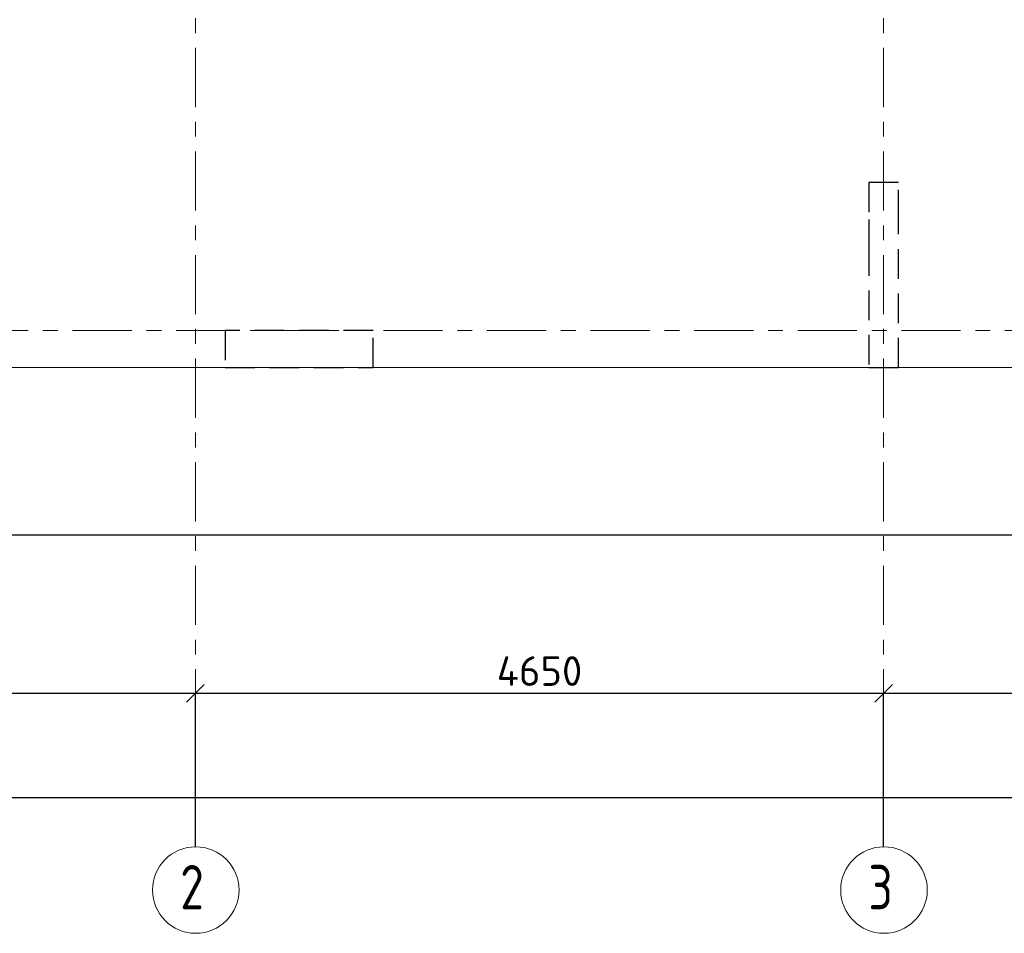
# Model space of a CAD drawing. Header units: metres. Extents: x -38 to 89, y -15 to 21.
# Tile 3 of 129: x 3 to 10, y -4 to 2. Entities that reach past the tile are written whole.
import ezdxf

# ---------------------------------------------------------------- set-up
doc = ezdxf.new("R2010")
doc.units = ezdxf.units.M
doc.header["$PDMODE"] = 65
for name, pattern in [('______11', [0.5, 0.4, -0.05, 0, -0.05]), ('______2', [0.27, 0.2, -0.07]), ('______5', [1.1, 0.8, -0.1, 0.1, -0.1])]:
    doc.linetypes.add(name, pattern=pattern)
for name, color, linetype, lineweight in [('XR$2$Осевая линия (1)', 7, '______5', 13), ('XR$2$Размерная линия (1)', 7, 'Continuous', 13), ('XR$3$Перекрытие (1)', 7, 'Continuous', 35), ('XR$4$Размерная линия (1)', 7, 'Continuous', 13)]:
    doc.layers.add(name, color=color, linetype=linetype, lineweight=lineweight)
doc.layers.add('XR$7$Стена_ бетон несущ.', color=7, linetype='Continuous', lineweight=70, true_color=0xb4b496)
doc.styles.add('ISOCPEUR', font='txt')
doc.dimstyles.new('DIMSTYLE_3', dxfattribs={"dimtxt": 0.2, "dimasz": 0.2, "dimexe": 0, "dimexo": 0, "dimgap": 0.1, "dimtad": 2, "dimdec": 0, "dimlfac": 1000, "dimrnd": 5, "dimzin": 12, "dimdsep": 46, "dimtxsty": 'ISOCPEUR', "dimblk1": 'ALL_ML_STRICH', "dimblk2": 'ALL_ML_STRICH', "dimsah": 1, "dimcen": 0, "dimclrd": 7, "dimclre": 256, "dimclrt": 7, "dimadec": 0, "dimazin": 0, "dimtfac": 1, "dimtdec": 0, "dimtix": 1, "dimtmove": 2, "dimatfit": 3, "dimfxl": 0, "dimtzin": 0, "dimlwd": 0, "dimlwe": -3, "dimarcsym": 0})

# ---------------------------------------------------------------- blocks, each defined once
blk = doc.blocks.new('ALL_ML_STRICH')
at = {"color": 0, "linetype": 'ByBlock', "lineweight": -2}
for p, q in [((0, -0.5), (0, 0.5)), ((-1, 0), (0.5, 0)), ((-0.3, -0.3), (0.3, 0.3))]:
    blk.add_line(p, q, dxfattribs=at)
blk = doc.blocks.new('*D12')
at = {"layer": 'DEFPOINTS', "color": 7, "linetype": 'Continuous', "lineweight": 13, "transparency": 33554687}
for p in [(0.5, -3.1033), (0.5, -3.1563), (61.6, -3.1401)]:
    blk.add_point(p, dxfattribs=at)
at = {"layer": 'XR$2$Размерная линия (1)', "color": 9, "linetype": 'Continuous', "lineweight": -2, "true_color": 0xc7c7c7, "transparency": 33554687}
for p, q in [((0.5, -3.1233), (0.5, -3.1563)), ((61.6, -3.1563), (61.6, -3.1563))]:
    blk.add_line(p, q, dxfattribs=at)
at = {"layer": 'XR$2$Размерная линия (1)', "color": 7, "linetype": 'Continuous', "lineweight": -2, "transparency": 33554687}
blk.add_line((0.5, -3.1563), (61.6, -3.1563), dxfattribs=at)
at = {"layer": 'XR$2$Размерная линия (1)', "color": 7, "linetype": 'Continuous', "lineweight": 13, "transparency": 33554687, "xscale": 0.2, "yscale": 0.2, "zscale": 0.2, "rotation": 180}
blk.add_blockref('ALL_ML_STRICH', (0.5, -3.1563), dxfattribs=at)
at = {"layer": 'XR$2$Размерная линия (1)', "color": 7, "linetype": 'Continuous', "lineweight": 13, "transparency": 33554687, "xscale": 0.2, "yscale": 0.2, "zscale": 0.2}
blk.add_blockref('ALL_ML_STRICH', (61.6, -3.1563), dxfattribs=at)
at = {"layer": 'XR$2$Размерная линия (1)', "color": 7, "linetype": 'Continuous', "lineweight": 13, "transparency": 33554687, "insert": (31.1, -3.0063), "char_height": 0.2, "width": 1, "attachment_point": 5, "style": 'ISOCPEUR'}
blk.add_mtext('\\A1;{61100}', dxfattribs=at)
blk = doc.blocks.new('*D13')
at = {"layer": 'DEFPOINTS', "color": 7, "linetype": 'Continuous', "lineweight": 13, "transparency": 33554687}
for p in [(0.5, -2.452), (4.5, -3.5132), (0.5, -3.6215)]:
    blk.add_point(p, dxfattribs=at)
at = {"layer": 'XR$2$Размерная линия (1)', "color": 9, "linetype": 'Continuous', "lineweight": -2, "true_color": 0xc7c7c7, "transparency": 33554687}
for p, q in [((0.5, -3.6015), (0.5, -2.452)), ((4.5, -3.4932), (4.5, -2.452))]:
    blk.add_line(p, q, dxfattribs=at)
at = {"layer": 'XR$2$Размерная линия (1)', "color": 7, "linetype": 'Continuous', "lineweight": -2, "transparency": 33554687}
blk.add_line((0.5, -2.452), (4.5, -2.452), dxfattribs=at)
at = {"layer": 'XR$2$Размерная линия (1)', "color": 7, "linetype": 'Continuous', "lineweight": 13, "transparency": 33554687, "xscale": 0.2, "yscale": 0.2, "zscale": 0.2, "rotation": 180}
blk.add_blockref('ALL_ML_STRICH', (0.5, -2.452), dxfattribs=at)
at = {"layer": 'XR$2$Размерная линия (1)', "color": 7, "linetype": 'Continuous', "lineweight": 13, "transparency": 33554687, "xscale": 0.2, "yscale": 0.2, "zscale": 0.2}
blk.add_blockref('ALL_ML_STRICH', (4.5, -2.452), dxfattribs=at)
at = {"layer": 'XR$2$Размерная линия (1)', "color": 7, "linetype": 'Continuous', "lineweight": 13, "transparency": 33554687, "insert": (2.5, -2.302), "char_height": 0.2, "width": 0.8, "attachment_point": 5, "style": 'ISOCPEUR'}
blk.add_mtext('\\A1;{4000}', dxfattribs=at)
blk = doc.blocks.new('*D14')
at = {"layer": 'DEFPOINTS', "color": 7, "linetype": 'Continuous', "lineweight": 13, "transparency": 33554687}
for p in [(4.5, -2.452), (4.5, -3.5132), (9.15, -3.5132)]:
    blk.add_point(p, dxfattribs=at)
at = {"layer": 'XR$2$Размерная линия (1)', "color": 9, "linetype": 'Continuous', "lineweight": -2, "true_color": 0xc7c7c7, "transparency": 33554687}
for p, q in [((4.5, -3.4932), (4.5, -2.452)), ((9.15, -3.4932), (9.15, -2.452))]:
    blk.add_line(p, q, dxfattribs=at)
at = {"layer": 'XR$2$Размерная линия (1)', "color": 7, "linetype": 'Continuous', "lineweight": -2, "transparency": 33554687}
blk.add_line((4.5, -2.452), (9.15, -2.452), dxfattribs=at)
at = {"layer": 'XR$2$Размерная линия (1)', "color": 7, "linetype": 'Continuous', "lineweight": 13, "transparency": 33554687, "xscale": 0.2, "yscale": 0.2, "zscale": 0.2, "rotation": 180}
blk.add_blockref('ALL_ML_STRICH', (4.5, -2.452), dxfattribs=at)
at = {"layer": 'XR$2$Размерная линия (1)', "color": 7, "linetype": 'Continuous', "lineweight": 13, "transparency": 33554687, "xscale": 0.2, "yscale": 0.2, "zscale": 0.2}
blk.add_blockref('ALL_ML_STRICH', (9.15, -2.452), dxfattribs=at)
at = {"layer": 'XR$2$Размерная линия (1)', "color": 7, "linetype": 'Continuous', "lineweight": 13, "transparency": 33554687, "insert": (6.825, -2.302), "char_height": 0.2, "width": 0.8, "attachment_point": 5, "style": 'ISOCPEUR'}
blk.add_mtext('\\A1;{4650}', dxfattribs=at)
blk = doc.blocks.new('*D15')
at = {"layer": 'DEFPOINTS', "color": 7, "linetype": 'Continuous', "lineweight": 13, "transparency": 33554687}
for p in [(9.15, -2.452), (9.15, -3.5132), (13.75, -3.5132)]:
    blk.add_point(p, dxfattribs=at)
at = {"layer": 'XR$2$Размерная линия (1)', "color": 9, "linetype": 'Continuous', "lineweight": -2, "true_color": 0xc7c7c7, "transparency": 33554687}
for p, q in [((9.15, -3.4932), (9.15, -2.452)), ((13.75, -3.4932), (13.75, -2.452))]:
    blk.add_line(p, q, dxfattribs=at)
at = {"layer": 'XR$2$Размерная линия (1)', "color": 7, "linetype": 'Continuous', "lineweight": -2, "transparency": 33554687}
blk.add_line((9.15, -2.452), (13.75, -2.452), dxfattribs=at)
at = {"layer": 'XR$2$Размерная линия (1)', "color": 7, "linetype": 'Continuous', "lineweight": 13, "transparency": 33554687, "xscale": 0.2, "yscale": 0.2, "zscale": 0.2, "rotation": 180}
blk.add_blockref('ALL_ML_STRICH', (9.15, -2.452), dxfattribs=at)
at = {"layer": 'XR$2$Размерная линия (1)', "color": 7, "linetype": 'Continuous', "lineweight": 13, "transparency": 33554687, "xscale": 0.2, "yscale": 0.2, "zscale": 0.2}
blk.add_blockref('ALL_ML_STRICH', (13.75, -2.452), dxfattribs=at)
at = {"layer": 'XR$2$Размерная линия (1)', "color": 7, "linetype": 'Continuous', "lineweight": 13, "transparency": 33554687, "insert": (11.45, -2.302), "char_height": 0.2, "width": 0.8, "attachment_point": 5, "style": 'ISOCPEUR'}
blk.add_mtext('\\A1;{4600}', dxfattribs=at)
blk = doc.blocks.new('*D156')
at = {"layer": 'DEFPOINTS', "color": 7, "linetype": 'Continuous', "lineweight": 13, "transparency": 33554687}
for p in [(0.25, -0.25), (32.675, -0.2502), (0.25, -1.3822)]:
    blk.add_point(p, dxfattribs=at)
at = {"layer": 'XR$4$Размерная линия (1)', "color": 9, "linetype": 'Continuous', "lineweight": -2, "true_color": 0xc7c7c7, "transparency": 33554687}
for p, q in [((0.25, -0.27), (0.25, -1.3822)), ((32.675, -0.2702), (32.675, -1.3822))]:
    blk.add_line(p, q, dxfattribs=at)
at = {"layer": 'XR$4$Размерная линия (1)', "color": 7, "linetype": 'Continuous', "lineweight": -2, "transparency": 33554687}
blk.add_line((0.25, -1.3822), (32.675, -1.3822), dxfattribs=at)
at = {"layer": 'XR$4$Размерная линия (1)', "color": 7, "linetype": 'Continuous', "lineweight": 13, "transparency": 33554687, "xscale": 0.2, "yscale": 0.2, "zscale": 0.2, "rotation": 180}
blk.add_blockref('ALL_ML_STRICH', (0.25, -1.3822), dxfattribs=at)
at = {"layer": 'XR$4$Размерная линия (1)', "color": 7, "linetype": 'Continuous', "lineweight": 13, "transparency": 33554687, "xscale": 0.2, "yscale": 0.2, "zscale": 0.2}
blk.add_blockref('ALL_ML_STRICH', (32.675, -1.3822), dxfattribs=at)
at = {"layer": 'XR$4$Размерная линия (1)', "color": 7, "linetype": 'Continuous', "lineweight": 13, "transparency": 33554687, "insert": (16.4625, -1.2322), "char_height": 0.2, "width": 1, "attachment_point": 5, "style": 'ISOCPEUR'}
blk.add_mtext('\\A1;{32425}', dxfattribs=at)

msp = doc.modelspace()

# ---------------------------------------------------------------- linework, layer by layer
at = {"layer": 'XR$2$Осевая линия (1)', "color": 253, "linetype": '______11', "lineweight": 13, "true_color": 0xa0a0a0, "transparency": 33554687}
for p, q in [((4.5, -3.39), (4.5, 19.78)), ((9.15, -3.39), (9.15, 19.78)), ((-2.63, 0), (62.6, 0))]:
    msp.add_line(p, q, dxfattribs=at)
at = {"layer": 'XR$2$Осевая линия (1)', "color": 7, "linetype": 'Continuous', "lineweight": 13, "transparency": 33554687}
for centre in [(4.5024, -3.7819), (9.1524, -3.7819)]:
    msp.add_circle(centre, 0.2924, dxfattribs=at)
at = {"layer": 'XR$3$Перекрытие (1)', "color": 7, "linetype": 'Continuous', "lineweight": 13, "transparency": 33554687}
msp.add_line((0.25, -0.25), (13.6501, -0.2501), dxfattribs=at)
at = {"layer": 'XR$7$Стена_ бетон несущ.', "color": 253, "linetype": '______2', "lineweight": -3, "true_color": 0xa0a0a0, "transparency": 33554687}
for p, q in [((9.25, 1), (9.05, 1)), ((9.05, 1), (9.05, 0.75)), ((9.25, 0.75), (9.25, 1)), ((9.05, 0.75), (9.05, 0.5702)), ((9.25, -0.25), (9.25, 0.75)), ((9.05, 0.5702), (9.05, -0.25)), ((5.7006, 0), (4.7006, 0)), ((4.7006, 0), (4.7006, -0.25)), ((5.7006, -0.25), (5.7006, 0)), ((4.7006, -0.25), (5.7006, -0.25)), ((9.05, -0.25), (9.25, -0.25))]:
    msp.add_line(p, q, dxfattribs=at)

# ---------------------------------------------------------------- texts
at = {"layer": 'XR$2$Осевая линия (1)', "color": 7, "linetype": 'Continuous', "lineweight": 13, "transparency": 33554687, "char_height": 0.3, "width": 0.326407, "attachment_point": 7, "style": 'ISOCPEUR'}
for s, insert in [('\\W0.78;2', (4.3974, -3.9124)), ('\\W0.78;3', (9.0474, -3.9124))]:
    msp.add_mtext(s, dxfattribs=dict(at, insert=insert))

# ---------------------------------------------------------------- dimensions: what is measured, and where the dimension line sits
at = {"layer": 'XR$2$Размерная линия (1)', "color": 7, "linetype": 'Continuous', "lineweight": 13, "transparency": 33554687}
for base, p1, p2, picture, middle in [((4.5, -2.452), (0.5, -3.6015), (4.5, -3.4932), '*D13', (2.5, -2.302)), ((9.15, -2.452), (4.5, -3.4932), (9.15, -3.4932), '*D14', (6.825, -2.302)), ((13.75, -2.452), (9.15, -3.4932), (13.75, -3.4932), '*D15', (11.45, -2.302)), ((61.6, -3.1563), (0.5, -3.1233), (61.6, -3.1563), '*D12', (31.1, -3.0063))]:
    dim = msp.add_linear_dim(base=base, p1=p1, p2=p2, dimstyle='DIMSTYLE_3', override={"dimpost": '<>', "dimclrd": 7, "dimclre": 9, "dimclrt": 7, "dimlwd": 0, "dimlwe": 65533}, dxfattribs=at)
    dim.commit()
    dim.dimension.update_dxf_attribs({"geometry": picture, "text_midpoint": middle, "dimtype": 160})
at = {"layer": 'XR$4$Размерная линия (1)', "color": 7, "linetype": 'Continuous', "lineweight": 13, "transparency": 33554687}
dim = msp.add_linear_dim(base=(32.675, -1.3822), p1=(0.25, -0.27), p2=(32.675, -0.2702), dimstyle='DIMSTYLE_3', override={"dimpost": '<>', "dimclrd": 7, "dimclre": 9, "dimclrt": 7, "dimlwd": 0, "dimlwe": 65533}, dxfattribs=at)
dim.commit()
dim.dimension.update_dxf_attribs({"geometry": '*D156', "text_midpoint": (16.4625, -1.2322), "dimtype": 160})

doc.saveas('drawing.dxf')
